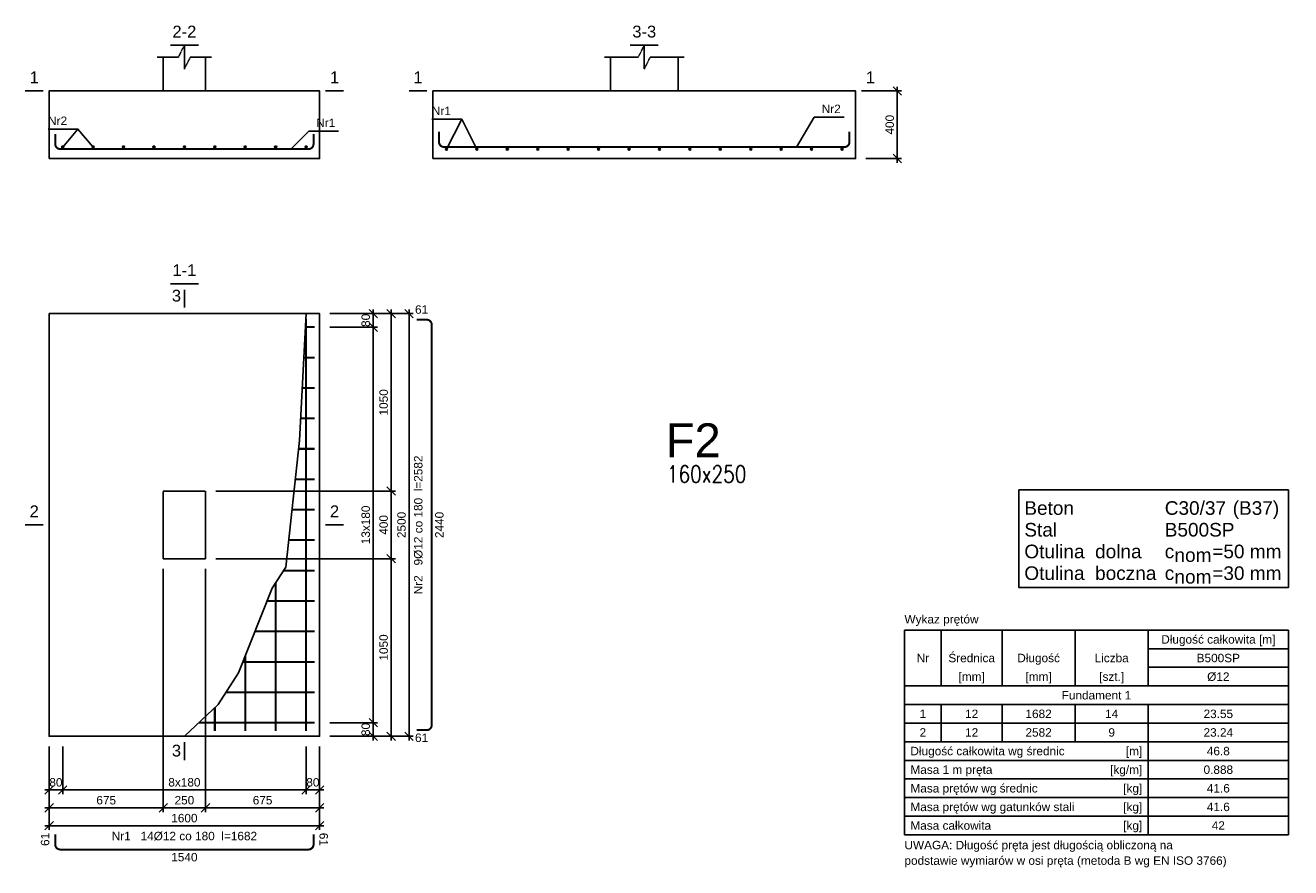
# Model space of a CAD drawing. Header units: millimetres. Extents: x -175722 to -110961, y 52375 to 104640.
# Tile 63 of 146: x -165701 to -158215, y 78623 to 83606. Entities that reach past the tile are written whole.
import ezdxf
from ezdxf.enums import TextEntityAlignment as Align

# ---------------------------------------------------------------- set-up
doc = ezdxf.new("R2010")
doc.units = ezdxf.units.MM
doc.linetypes.add('DASHED', pattern=[0.75, 0.5, -0.25])
for name, color, linetype in [('AS_Balustrady', 53, 'Continuous'), ('SPECBUD_Cienkie', 9, 'Continuous'), ('SPECBUD_Grube', 7, 'Continuous'), ('SPECBUD_Niewidoczne', 4, 'DASHED'), ('SPECBUD_Opisy', 6, 'Continuous'), ('SPECBUD_Pręty zbrojeniowe', 1, 'Continuous'), ('SPECBUD_Wymiary', 9, 'Continuous')]:
    doc.layers.add(name, color=color, linetype=linetype)
doc.styles.add('Arial', font='arial.ttf', dxfattribs={"height": 90})
doc.styles.add('e-cad_3', font='simplex.shx', dxfattribs={"width": 0.8})
doc.styles.add('SPECBUD_TXT', font='arial.ttf')
doc.dimstyles.new('SPECBUD_mm_20', dxfattribs={"dimscale": 20, "dimtxt": 2.5, "dimasz": 2.5, "dimexe": 1.25, "dimexo": 3, "dimgap": 1, "dimtad": 1, "dimdec": 0, "dimzin": 0, "dimtxsty": 'SPECBUD_TXT', "dimblk": 'OBLIQUE', "dimblk1": 'OBLIQUE', "dimblk2": 'OBLIQUE', "dimcen": 1, "dimclrt": 7, "dimadec": 0, "dimazin": 0, "dimtfac": 1, "dimtdec": 4, "dimtofl": 0, "dimtmove": 0, "dimatfit": 3, "dimfxl": 0, "dimtolj": 1, "dimtzin": 0, "dimarcsym": 0})

# ---------------------------------------------------------------- blocks, each defined once
blk = doc.blocks.new('_Oblique')
at = {"color": 0, "linetype": 'ByBlock', "lineweight": -2}
blk.add_line((-0.5, -0.5), (0.5, 0.5), dxfattribs=at)
blk = doc.blocks.new('*D380')
at = {"color": 0, "lineweight": -2, "transparency": 16777216}
for p, q in [((5006.73, -434.26), (5218.7, -434.26)), ((5193.7, -859.26), (5193.7, -409.26)), ((5006.73, -834.26), (5218.7, -834.26)), ((5192.45, -834.26), (5192.45, -834.26))]:
    blk.add_line(p, q, dxfattribs=at)
at = {"layer": 'Defpoints', "color": 0, "transparency": 16777216}
for p in [(4946.73, -434.26), (4946.73, -834.26)]:
    blk.add_point(p, dxfattribs=at)
at = {"transparency": 16777216, "xscale": 50, "yscale": 50}
for p, rotation in [((5193.7, -434.26), 90), ((5193.7, -834.26), 270)]:
    blk.add_blockref('_Oblique', p, dxfattribs=dict(at, rotation=rotation))
at = {"color": 7, "transparency": 16777216, "style": 'SPECBUD_TXT'}
blk.add_text('400', height=50, rotation=90, dxfattribs=at).set_placement((5173.7, -634.26), align=Align.CENTER)
blk = doc.blocks.new('*D381')
at = {"color": 0, "lineweight": -2, "transparency": 16777216}
for p, q in [((1836.4, -1751.52), (2118.93, -1751.52)), ((2093.93, -1856.52), (2093.93, -1726.52)), ((1836.4, -1831.52), (2118.93, -1831.52)), ((2092.68, -1831.52), (2092.68, -1831.52))]:
    blk.add_line(p, q, dxfattribs=at)
at = {"layer": 'Defpoints', "color": 0, "transparency": 16777216}
for p in [(1776.4, -1751.52), (1776.4, -1831.52)]:
    blk.add_point(p, dxfattribs=at)
at = {"transparency": 16777216, "xscale": 50, "yscale": 50}
for p, rotation in [((2093.93, -1751.52), 90), ((2093.93, -1831.52), 270)]:
    blk.add_blockref('_Oblique', p, dxfattribs=dict(at, rotation=rotation))
at = {"color": 7, "transparency": 16777216, "style": 'SPECBUD_TXT'}
blk.add_text('80', height=50, rotation=90, dxfattribs=at).set_placement((2073.93, -1791.52), align=Align.CENTER)
blk = doc.blocks.new('*D382')
at = {"color": 0, "lineweight": -2, "transparency": 16777216}
for p, q in [((1836.4, -1831.52), (2118.93, -1831.52)), ((2093.93, -4196.52), (2093.93, -1806.52)), ((1836.4, -4171.52), (2118.93, -4171.52)), ((2092.68, -4171.52), (2092.68, -4171.52))]:
    blk.add_line(p, q, dxfattribs=at)
at = {"layer": 'Defpoints', "color": 0, "transparency": 16777216}
for p in [(1776.4, -1831.52), (1776.4, -4171.52)]:
    blk.add_point(p, dxfattribs=at)
at = {"transparency": 16777216, "xscale": 50, "yscale": 50}
for p, rotation in [((2093.93, -1831.52), 90), ((2093.93, -4171.52), 270)]:
    blk.add_blockref('_Oblique', p, dxfattribs=dict(at, rotation=rotation))
at = {"color": 7, "transparency": 16777216, "style": 'SPECBUD_TXT'}
blk.add_text('13x180', height=50, rotation=90, dxfattribs=at).set_placement((2073.93, -3001.52), align=Align.CENTER)
blk = doc.blocks.new('*D383')
at = {"color": 0, "lineweight": -2, "transparency": 16777216}
for p, q in [((1836.4, -4171.52), (2118.93, -4171.52)), ((2093.93, -4276.52), (2093.93, -4146.52)), ((1836.4, -4251.52), (2118.93, -4251.52)), ((2092.68, -4251.52), (2092.68, -4251.52))]:
    blk.add_line(p, q, dxfattribs=at)
at = {"layer": 'Defpoints', "color": 0, "transparency": 16777216}
for p in [(1776.4, -4171.52), (1776.4, -4251.52)]:
    blk.add_point(p, dxfattribs=at)
at = {"transparency": 16777216, "xscale": 50, "yscale": 50}
for p, rotation in [((2093.93, -4171.52), 90), ((2093.93, -4251.52), 270)]:
    blk.add_blockref('_Oblique', p, dxfattribs=dict(at, rotation=rotation))
at = {"color": 7, "transparency": 16777216, "style": 'SPECBUD_TXT'}
blk.add_text('80', height=50, rotation=90, dxfattribs=at).set_placement((2073.93, -4211.52), align=Align.CENTER)
blk = doc.blocks.new('*D384')
at = {"color": 0, "lineweight": -2, "transparency": 16777216}
for p, q in [((176.4, -4311.52), (176.4, -4594.05)), ((256.4, -4311.52), (256.4, -4594.05)), ((151.4, -4569.05), (281.4, -4569.05)), ((176.4, -4567.8), (176.4, -4567.8))]:
    blk.add_line(p, q, dxfattribs=at)
at = {"layer": 'Defpoints', "color": 0, "transparency": 16777216}
for p in [(176.4, -4251.52), (256.4, -4251.52)]:
    blk.add_point(p, dxfattribs=at)
at = {"transparency": 16777216, "xscale": 50, "yscale": 50, "rotation": 180}
blk.add_blockref('_Oblique', (176.4, -4569.05), dxfattribs=at)
at = {"transparency": 16777216, "xscale": 50, "yscale": 50}
blk.add_blockref('_Oblique', (256.4, -4569.05), dxfattribs=at)
at = {"color": 7, "transparency": 16777216, "style": 'SPECBUD_TXT'}
blk.add_text('80', height=50, dxfattribs=at).set_placement((216.4, -4549.05), align=Align.CENTER)
blk = doc.blocks.new('*D385')
at = {"color": 0, "lineweight": -2, "transparency": 16777216}
for p, q in [((256.4, -4311.52), (256.4, -4594.05)), ((1696.4, -4311.52), (1696.4, -4594.05)), ((231.4, -4569.05), (1721.4, -4569.05)), ((256.4, -4567.8), (256.4, -4567.8))]:
    blk.add_line(p, q, dxfattribs=at)
at = {"layer": 'Defpoints', "color": 0, "transparency": 16777216}
for p in [(256.4, -4251.52), (1696.4, -4251.52)]:
    blk.add_point(p, dxfattribs=at)
at = {"transparency": 16777216, "xscale": 50, "yscale": 50, "rotation": 180}
blk.add_blockref('_Oblique', (256.4, -4569.05), dxfattribs=at)
at = {"transparency": 16777216, "xscale": 50, "yscale": 50}
blk.add_blockref('_Oblique', (1696.4, -4569.05), dxfattribs=at)
at = {"color": 7, "transparency": 16777216, "style": 'SPECBUD_TXT'}
blk.add_text('8x180', height=50, dxfattribs=at).set_placement((976.4, -4549.05), align=Align.CENTER)
blk = doc.blocks.new('*D386')
at = {"color": 0, "lineweight": -2, "transparency": 16777216}
for p, q in [((1696.4, -4311.52), (1696.4, -4594.05)), ((1776.4, -4311.52), (1776.4, -4594.05)), ((1671.4, -4569.05), (1801.4, -4569.05)), ((1696.4, -4567.8), (1696.4, -4567.8))]:
    blk.add_line(p, q, dxfattribs=at)
at = {"layer": 'Defpoints', "color": 0, "transparency": 16777216}
for p in [(1696.4, -4251.52), (1776.4, -4251.52)]:
    blk.add_point(p, dxfattribs=at)
at = {"transparency": 16777216, "xscale": 50, "yscale": 50, "rotation": 180}
blk.add_blockref('_Oblique', (1696.4, -4569.05), dxfattribs=at)
at = {"transparency": 16777216, "xscale": 50, "yscale": 50}
blk.add_blockref('_Oblique', (1776.4, -4569.05), dxfattribs=at)
at = {"color": 7, "transparency": 16777216, "style": 'SPECBUD_TXT'}
blk.add_text('80', height=50, dxfattribs=at).set_placement((1736.4, -4549.05), align=Align.CENTER)
blk = doc.blocks.new('*D387')
at = {"color": 0, "lineweight": -2, "transparency": 16777216}
for p, q in [((851.4, -3261.52), (851.4, -4699.89)), ((176.4, -4311.52), (176.4, -4699.89)), ((151.4, -4674.89), (876.4, -4674.89)), ((176.4, -4673.64), (176.4, -4673.64))]:
    blk.add_line(p, q, dxfattribs=at)
at = {"layer": 'Defpoints', "color": 0, "transparency": 16777216}
for p in [(851.4, -3201.52), (176.4, -4251.52)]:
    blk.add_point(p, dxfattribs=at)
at = {"transparency": 16777216, "xscale": 50, "yscale": 50, "rotation": 180}
blk.add_blockref('_Oblique', (176.4, -4674.89), dxfattribs=at)
at = {"transparency": 16777216, "xscale": 50, "yscale": 50}
blk.add_blockref('_Oblique', (851.4, -4674.89), dxfattribs=at)
at = {"color": 7, "transparency": 16777216, "style": 'SPECBUD_TXT'}
blk.add_text('675', height=50, dxfattribs=at).set_placement((513.9, -4654.89), align=Align.CENTER)
blk = doc.blocks.new('*D388')
at = {"color": 0, "lineweight": -2, "transparency": 16777216}
for p, q in [((851.4, -3261.52), (851.4, -4699.89)), ((1101.4, -3261.52), (1101.4, -4699.89)), ((826.4, -4674.89), (1126.4, -4674.89)), ((851.4, -4673.64), (851.4, -4673.64))]:
    blk.add_line(p, q, dxfattribs=at)
at = {"layer": 'Defpoints', "color": 0, "transparency": 16777216}
for p in [(851.4, -3201.52), (1101.4, -3201.52)]:
    blk.add_point(p, dxfattribs=at)
at = {"transparency": 16777216, "xscale": 50, "yscale": 50, "rotation": 180}
blk.add_blockref('_Oblique', (851.4, -4674.89), dxfattribs=at)
at = {"transparency": 16777216, "xscale": 50, "yscale": 50}
blk.add_blockref('_Oblique', (1101.4, -4674.89), dxfattribs=at)
at = {"color": 7, "transparency": 16777216, "style": 'SPECBUD_TXT'}
blk.add_text('250', height=50, dxfattribs=at).set_placement((976.4, -4654.89), align=Align.CENTER)
blk = doc.blocks.new('*D389')
at = {"color": 0, "lineweight": -2, "transparency": 16777216}
for p, q in [((1101.4, -3261.52), (1101.4, -4699.89)), ((1776.4, -4311.52), (1776.4, -4699.89)), ((1076.4, -4674.89), (1801.4, -4674.89)), ((1101.4, -4673.64), (1101.4, -4673.64))]:
    blk.add_line(p, q, dxfattribs=at)
at = {"layer": 'Defpoints', "color": 0, "transparency": 16777216}
for p in [(1101.4, -3201.52), (1776.4, -4251.52)]:
    blk.add_point(p, dxfattribs=at)
at = {"transparency": 16777216, "xscale": 50, "yscale": 50, "rotation": 180}
blk.add_blockref('_Oblique', (1101.4, -4674.89), dxfattribs=at)
at = {"transparency": 16777216, "xscale": 50, "yscale": 50}
blk.add_blockref('_Oblique', (1776.4, -4674.89), dxfattribs=at)
at = {"color": 7, "transparency": 16777216, "style": 'SPECBUD_TXT'}
blk.add_text('675', height=50, dxfattribs=at).set_placement((1438.9, -4654.89), align=Align.CENTER)
blk = doc.blocks.new('*D390')
at = {"color": 0, "lineweight": -2, "transparency": 16777216}
for p, q in [((176.4, -4311.52), (176.4, -4805.73)), ((1776.4, -4311.52), (1776.4, -4805.73)), ((151.4, -4780.73), (1801.4, -4780.73)), ((176.4, -4779.48), (176.4, -4779.48))]:
    blk.add_line(p, q, dxfattribs=at)
at = {"layer": 'Defpoints', "color": 0, "transparency": 16777216}
for p in [(176.4, -4251.52), (1776.4, -4251.52)]:
    blk.add_point(p, dxfattribs=at)
at = {"transparency": 16777216, "xscale": 50, "yscale": 50, "rotation": 180}
blk.add_blockref('_Oblique', (176.4, -4780.73), dxfattribs=at)
at = {"transparency": 16777216, "xscale": 50, "yscale": 50}
blk.add_blockref('_Oblique', (1776.4, -4780.73), dxfattribs=at)
at = {"color": 7, "transparency": 16777216, "style": 'SPECBUD_TXT'}
blk.add_text('1600', height=50, dxfattribs=at).set_placement((976.4, -4760.73), align=Align.CENTER)
blk = doc.blocks.new('*D391')
at = {"color": 0, "lineweight": -2, "transparency": 16777216}
for p, q in [((1836.4, -1751.52), (2224.77, -1751.52)), ((2199.77, -2826.52), (2199.77, -1726.52)), ((1161.4, -2801.52), (2224.77, -2801.52)), ((2198.52, -2801.52), (2198.52, -2801.52))]:
    blk.add_line(p, q, dxfattribs=at)
at = {"layer": 'Defpoints', "color": 0, "transparency": 16777216}
for p in [(1776.4, -1751.52), (1101.4, -2801.52)]:
    blk.add_point(p, dxfattribs=at)
at = {"transparency": 16777216, "xscale": 50, "yscale": 50}
for p, rotation in [((2199.77, -1751.52), 90), ((2199.77, -2801.52), 270)]:
    blk.add_blockref('_Oblique', p, dxfattribs=dict(at, rotation=rotation))
at = {"color": 7, "transparency": 16777216, "style": 'SPECBUD_TXT'}
blk.add_text('1050', height=50, rotation=90, dxfattribs=at).set_placement((2179.77, -2276.52), align=Align.CENTER)
blk = doc.blocks.new('*D392')
at = {"color": 0, "lineweight": -2, "transparency": 16777216}
for p, q in [((1161.4, -2801.52), (2224.77, -2801.52)), ((2199.77, -3226.52), (2199.77, -2776.52)), ((1161.4, -3201.52), (2224.77, -3201.52)), ((2198.52, -3201.52), (2198.52, -3201.52))]:
    blk.add_line(p, q, dxfattribs=at)
at = {"layer": 'Defpoints', "color": 0, "transparency": 16777216}
for p in [(1101.4, -2801.52), (1101.4, -3201.52)]:
    blk.add_point(p, dxfattribs=at)
at = {"transparency": 16777216, "xscale": 50, "yscale": 50}
for p, rotation in [((2199.77, -2801.52), 90), ((2199.77, -3201.52), 270)]:
    blk.add_blockref('_Oblique', p, dxfattribs=dict(at, rotation=rotation))
at = {"color": 7, "transparency": 16777216, "style": 'SPECBUD_TXT'}
blk.add_text('400', height=50, rotation=90, dxfattribs=at).set_placement((2179.77, -3001.52), align=Align.CENTER)
blk = doc.blocks.new('*D393')
at = {"color": 0, "lineweight": -2, "transparency": 16777216}
for p, q in [((1161.4, -3201.52), (2224.77, -3201.52)), ((2199.77, -4276.52), (2199.77, -3176.52)), ((1836.4, -4251.52), (2224.77, -4251.52)), ((2198.52, -4251.52), (2198.52, -4251.52))]:
    blk.add_line(p, q, dxfattribs=at)
at = {"layer": 'Defpoints', "color": 0, "transparency": 16777216}
for p in [(1101.4, -3201.52), (1776.4, -4251.52)]:
    blk.add_point(p, dxfattribs=at)
at = {"transparency": 16777216, "xscale": 50, "yscale": 50}
for p, rotation in [((2199.77, -3201.52), 90), ((2199.77, -4251.52), 270)]:
    blk.add_blockref('_Oblique', p, dxfattribs=dict(at, rotation=rotation))
at = {"color": 7, "transparency": 16777216, "style": 'SPECBUD_TXT'}
blk.add_text('1050', height=50, rotation=90, dxfattribs=at).set_placement((2179.77, -3726.52), align=Align.CENTER)
blk = doc.blocks.new('*D394')
at = {"color": 0, "lineweight": -2, "transparency": 16777216}
for p, q in [((1836.4, -1751.52), (2330.61, -1751.52)), ((2305.61, -4276.52), (2305.61, -1726.52)), ((1836.4, -4251.52), (2330.61, -4251.52)), ((2304.36, -4251.52), (2304.36, -4251.52))]:
    blk.add_line(p, q, dxfattribs=at)
at = {"layer": 'Defpoints', "color": 0, "transparency": 16777216}
for p in [(1776.4, -1751.52), (1776.4, -4251.52)]:
    blk.add_point(p, dxfattribs=at)
at = {"transparency": 16777216, "xscale": 50, "yscale": 50}
for p, rotation in [((2305.61, -1751.52), 90), ((2305.61, -4251.52), 270)]:
    blk.add_blockref('_Oblique', p, dxfattribs=dict(at, rotation=rotation))
at = {"color": 7, "transparency": 16777216, "style": 'SPECBUD_TXT'}
blk.add_text('2500', height=50, rotation=90, dxfattribs=at).set_placement((2285.61, -3001.52), align=Align.CENTER)
blk = doc.blocks.new('SPECBUD_SRKWITY1_20260225212315')
at = {"layer": 'SPECBUD_Pręty zbrojeniowe', "ltscale": 4}
h = blk.add_hatch(color=256, dxfattribs=at)
edge = h.paths.add_edge_path()
edge.add_arc((256.4, -766.26), 6, 0, 360)
h = blk.add_hatch(color=256, dxfattribs=at)
edge = h.paths.add_edge_path()
edge.add_arc((436.4, -766.26), 6, 0, 360)
h = blk.add_hatch(color=256, dxfattribs=at)
edge = h.paths.add_edge_path()
edge.add_arc((616.4, -766.26), 6, 0, 360)
h = blk.add_hatch(color=256, dxfattribs=at)
edge = h.paths.add_edge_path()
edge.add_arc((796.4, -766.26), 6, 0, 360)
h = blk.add_hatch(color=256, dxfattribs=at)
edge = h.paths.add_edge_path()
edge.add_arc((976.4, -766.26), 6, 0, 360)
h = blk.add_hatch(color=256, dxfattribs=at)
edge = h.paths.add_edge_path()
edge.add_arc((1156.4, -766.26), 6, 0, 360)
h = blk.add_hatch(color=256, dxfattribs=at)
edge = h.paths.add_edge_path()
edge.add_arc((1336.4, -766.26), 6, 0, 360)
h = blk.add_hatch(color=256, dxfattribs=at)
edge = h.paths.add_edge_path()
edge.add_arc((1516.4, -766.26), 6, 0, 360)
h = blk.add_hatch(color=256, dxfattribs=at)
edge = h.paths.add_edge_path()
edge.add_arc((1696.4, -766.26), 6, 0, 360)
h = blk.add_hatch(color=256, dxfattribs=at)
edge = h.paths.add_edge_path()
edge.add_arc((2526.73, -778.26), 6, 0, 360)
h = blk.add_hatch(color=256, dxfattribs=at)
edge = h.paths.add_edge_path()
edge.add_arc((2706.73, -778.26), 6, 0, 360)
h = blk.add_hatch(color=256, dxfattribs=at)
edge = h.paths.add_edge_path()
edge.add_arc((2886.73, -778.26), 6, 0, 360)
h = blk.add_hatch(color=256, dxfattribs=at)
edge = h.paths.add_edge_path()
edge.add_arc((3066.73, -778.26), 6, 0, 360)
h = blk.add_hatch(color=256, dxfattribs=at)
edge = h.paths.add_edge_path()
edge.add_arc((3246.73, -778.26), 6, 0, 360)
h = blk.add_hatch(color=256, dxfattribs=at)
edge = h.paths.add_edge_path()
edge.add_arc((3426.73, -778.26), 6, 0, 360)
h = blk.add_hatch(color=256, dxfattribs=at)
edge = h.paths.add_edge_path()
edge.add_arc((3606.73, -778.26), 6, 0, 360)
h = blk.add_hatch(color=256, dxfattribs=at)
edge = h.paths.add_edge_path()
edge.add_arc((3786.73, -778.26), 6, 0, 360)
h = blk.add_hatch(color=256, dxfattribs=at)
edge = h.paths.add_edge_path()
edge.add_arc((3966.73, -778.26), 6, 0, 360)
h = blk.add_hatch(color=256, dxfattribs=at)
edge = h.paths.add_edge_path()
edge.add_arc((4146.73, -778.26), 6, 0, 360)
h = blk.add_hatch(color=256, dxfattribs=at)
edge = h.paths.add_edge_path()
edge.add_arc((4326.73, -778.26), 6, 0, 360)
h = blk.add_hatch(color=256, dxfattribs=at)
edge = h.paths.add_edge_path()
edge.add_arc((4506.73, -778.26), 6, 0, 360)
h = blk.add_hatch(color=256, dxfattribs=at)
edge = h.paths.add_edge_path()
edge.add_arc((4686.73, -778.26), 6, 0, 360)
h = blk.add_hatch(color=256, dxfattribs=at)
edge = h.paths.add_edge_path()
edge.add_arc((4866.73, -778.26), 6, 0, 360)
at = {"layer": 'SPECBUD_Cienkie', "linetype": 'Continuous', "ltscale": 4}
for p, q in [((5453.99, -3953.94), (5453.99, -3623.7)), ((5813.36, -3953.94), (5813.36, -3623.7)), ((6245.74, -3953.94), (6245.74, -3623.7)), ((6678.12, -3953.94), (6678.12, -3623.7)), ((6678.12, -3733.78), (7507.43, -3733.78)), ((6678.12, -3843.86), (7507.43, -3843.86)), ((5236.03, -4064.02), (7507.43, -4064.02)), ((5453.99, -4284.18), (5453.99, -4064.02)), ((5813.36, -4284.18), (5813.36, -4064.02)), ((6245.74, -4284.18), (6245.74, -4064.02)), ((6678.12, -4834.58), (6678.12, -4064.02)), ((5236.03, -4174.1), (7507.43, -4174.1)), ((5236.03, -4394.26), (7507.43, -4394.26)), ((5236.03, -4504.34), (7507.43, -4504.34)), ((5236.03, -4614.42), (7507.43, -4614.42)), ((5236.03, -4724.5), (7507.43, -4724.5))]:
    blk.add_line(p, q, dxfattribs=at)
blk.add_lwpolyline([(1696.4, -1751.52), (1656.4, -2501.52), (1576.4, -3251.52), (1496.4, -3376.52), (1296.4, -3876.52), (1176.4, -4064.02), (976.4, -4251.52)], dxfattribs=at)
at = {"layer": 'SPECBUD_Grube', "linetype": 'Continuous', "ltscale": 4}
for p, q in [((5236.03, -3623.7), (7507.43, -3623.7)), ((5236.03, -4834.58), (5236.03, -3623.7)), ((7507.43, -4834.58), (7507.43, -3623.7)), ((5236.03, -3953.94), (7507.43, -3953.94)), ((5236.03, -4284.18), (7507.43, -4284.18)), ((5236.03, -4834.58), (7507.43, -4834.58))]:
    blk.add_line(p, q, dxfattribs=at)
for points in [[(176.4, -834.26), (176.4, -434.26), (726.4, -434.26), (726.4, -434.26), (851.4, -434.26), (851.4, -434.26), (851.4, -434.26), (851.4, -434.26), (1101.4, -434.26), (1101.4, -434.26), (1101.4, -434.26), (1101.4, -434.26), (1226.4, -434.26), (1226.4, -434.26), (1776.4, -434.26), (1776.4, -834.26), (176.4, -834.26)], [(2446.73, -834.26), (2446.73, -434.26), (3446.73, -434.26), (3446.73, -434.26), (3496.73, -434.26), (3496.73, -434.26), (3496.73, -434.26), (3496.73, -434.26), (3896.73, -434.26), (3896.73, -434.26), (3896.73, -434.26), (3896.73, -434.26), (3946.73, -434.26), (3946.73, -434.26), (4946.73, -434.26), (4946.73, -834.26), (2446.73, -834.26)], [(176.4, -1751.52), (1776.4, -1751.52), (1776.4, -4251.52), (176.4, -4251.52), (176.4, -1751.52)]]:
    blk.add_lwpolyline(points, dxfattribs=at)
blk.add_lwpolyline([(5913.29, -2794.94), (7507.43, -2794.94), (7507.43, -3372.5), (5913.29, -3372.5)], close=True, dxfattribs=at)
at = {"layer": 'SPECBUD_Niewidoczne', "linetype": 'DASHED', "ltscale": 4}
for p, q in [((851.4, -434.26), (851.4, -234.26)), ((1101.4, -434.26), (1101.4, -234.26)), ((3496.73, -434.26), (3496.73, -234.26)), ((3896.73, -434.26), (3896.73, -234.26))]:
    blk.add_line(p, q, dxfattribs=at)
for points in [[(816.12, -234.26), (941.12, -234.26), (976.4, -163.71), (976.4, -304.81), (1011.68, -234.26), (1136.68, -234.26)], [(3461.45, -234.26), (3661.45, -234.26), (3696.73, -163.7), (3696.73, -304.82), (3732.01, -234.26), (3932.01, -234.26)], [(851.4, -2801.52), (1101.4, -2801.52), (1101.4, -3201.52), (851.4, -3201.52), (851.4, -2801.52)]]:
    blk.add_lwpolyline(points, dxfattribs=at)
at = {"layer": 'SPECBUD_Opisy', "linetype": 'Continuous', "ltscale": 4}
for p, q in [((893.33, -163.7), (1059.47, -163.7)), ((3613.66, -163.7), (3779.8, -163.7)), ((141.12, -434.26), (35.28, -434.26)), ((1811.68, -434.26), (1917.51, -434.26)), ((2411.45, -434.26), (2305.61, -434.26)), ((4982.01, -434.26), (5087.85, -434.26)), ((893.33, -1575.12), (1059.47, -1575.12)), ((976.4, -1716.24), (976.4, -1610.4)), ((141.12, -3001.52), (35.28, -3001.52)), ((1811.68, -3001.52), (1917.52, -3001.52)), ((976.4, -4286.8), (976.4, -4392.64))]:
    blk.add_line(p, q, dxfattribs=at)
for points in [[(4878.97, -589.86), (4702.57, -589.86), (4596.73, -766.26)], [(170.02, -660.43), (346.4, -660.43), (436.4, -766.26)], [(170.02, -660.43), (346.4, -660.43), (256.4, -766.26)], [(1888.61, -672.43), (1712.23, -672.43), (1606.4, -778.26)], [(2440.33, -601.86), (2616.73, -601.86), (2706.73, -778.26)], [(2440.33, -601.86), (2616.73, -601.86), (2526.73, -778.26)]]:
    blk.add_lwpolyline(points, dxfattribs=at)
at = {"layer": 'SPECBUD_Pręty zbrojeniowe', "linetype": 'Continuous', "ltscale": 4, "const_width": 12}
for points in [[(4910.73, -676.26), (4910.73, -736.26, -0.4142136), (4880.73, -766.26), (2512.73, -766.26, -0.4142136), (2482.73, -736.26), (2482.73, -676.26)], [(1740.4, -688.26), (1740.4, -748.26, -0.4142136), (1710.4, -778.26), (242.4, -778.26, -0.4142136), (212.4, -748.26), (212.4, -688.26)], [(2349.5, -1787.52), (2409.5, -1787.52, -0.4142136), (2439.5, -1817.52), (2439.5, -4185.52, -0.4142136), (2409.5, -4215.52), (2349.5, -4215.52)], [(1740.4, -4831.68), (1740.4, -4891.68, -0.4142136), (1710.4, -4921.68), (242.4, -4921.68, -0.4142136), (212.4, -4891.68), (212.4, -4831.68)]]:
    blk.add_lwpolyline(points, format="xyb", dxfattribs=at)
for points in [[(1696.4, -1781.52), (1696.4, -4221.52)], [(1692.13, -1831.52), (1746.4, -1831.52)], [(1682.53, -2011.52), (1746.4, -2011.52)], [(1672.93, -2191.52), (1746.4, -2191.52)], [(1663.33, -2371.52), (1746.4, -2371.52)], [(1651.07, -2551.52), (1746.4, -2551.52)], [(1631.87, -2731.52), (1746.4, -2731.52)], [(1612.67, -2911.52), (1746.4, -2911.52)], [(1593.47, -3091.52), (1746.4, -3091.52)], [(1563.6, -3271.52), (1746.4, -3271.52)], [(1516.4, -3345.27), (1516.4, -4221.52)], [(1466.4, -3451.52), (1746.4, -3451.52)], [(1394.4, -3631.52), (1746.4, -3631.52)], [(1322.4, -3811.52), (1746.4, -3811.52)], [(1336.4, -3776.52), (1336.4, -4221.52)], [(1222.8, -3991.52), (1746.4, -3991.52)], [(1156.4, -4082.77), (1156.4, -4221.52)], [(1061.73, -4171.52), (1746.4, -4171.52)]]:
    blk.add_lwpolyline(points, dxfattribs=at)
at = {"layer": 'SPECBUD_Pręty zbrojeniowe', "linetype": 'Continuous', "ltscale": 4}
for centre in [(256.4, -766.26), (436.4, -766.26), (616.4, -766.26), (796.4, -766.26), (976.4, -766.26), (1156.4, -766.26), (1336.4, -766.26), (1516.4, -766.26), (1696.4, -766.26), (2526.73, -778.26), (2706.73, -778.26), (2886.73, -778.26), (3066.73, -778.26), (3246.73, -778.26), (3426.73, -778.26), (3606.73, -778.26), (3786.73, -778.26), (3966.73, -778.26), (4146.73, -778.26), (4326.73, -778.26), (4506.73, -778.26), (4686.73, -778.26), (4866.73, -778.26)]:
    blk.add_circle(centre, 6, dxfattribs=at)
at = {"layer": 'SPECBUD_Opisy', "color": 7, "ltscale": 4, "style": 'SPECBUD_TXT'}
for s, height, p in [('2-2', 70, (976.4, -139.34)), ('3-3', 70, (3696.73, -139.34)), ('1', 70, (88.2, -409.9)), ('1', 70, (1864.59, -409.9)), ('1', 70, (2358.53, -409.9)), ('1', 70, (5034.93, -409.9)), ('1-1', 70, (976.4, -1550.76)), ('61', 50, (2379.5, -1767.41)), ('2', 70, (88.2, -2977.16)), ('2', 70, (1864.6, -2977.16))]:
    blk.add_text(s, height=height, dxfattribs=at).set_placement(p, align=Align.BOTTOM_CENTER)
for s, p in [('Nr2', (4746.66, -515.53)), ('Nr2', (170.02, -586.11)), ('Nr1', (1756.32, -598.11)), ('Nr1', (2440.33, -527.53)), ('UWAGA: Długość pręta jest długością obliczoną na ', (5236.03, -4870.33)), ('podstawie wymiarów w osi pręta (metoda B wg EN ISO 3766)', (5236.03, -4962.06))]:
    blk.add_text(s, height=50, dxfattribs=at).set_placement(p, align=Align.TOP_LEFT)
blk.add_text('3', height=70, dxfattribs=at).set_placement((956.64, -1610.4), align=Align.TOP_RIGHT)
for s, p in [('Nr2   9Ø12 co 180  l=2582', (2334.71, -3001.52)), ('2440', (2459.61, -3001.52))]:
    blk.add_text(s, height=50, rotation=90, dxfattribs=at).set_placement(p, align=Align.TOP_CENTER)
at = {"layer": 'SPECBUD_Opisy', "color": 7, "ltscale": 0.2, "style": 'SPECBUD_TXT'}
for s, height, p in [('Beton', 80.465, (5945.23, -2941.83)), ('C30/37', 80.465, (6775.95, -2941.83)), (' (B37)', 80.465, (7146.63, -2941.83)), ('Stal', 80.465, (5945.23, -3070.25)), ('B500SP', 80.465, (6775.95, -3070.25)), ('Otulina  dolna', 80.465, (5945.23, -3198.67)), ('c', 80.47, (6775.95, -3198.67)), ('=50 mm', 80.465, (7057.06, -3198.67)), ('nom', 80.465, (6833.44, -3220.07)), ('Otulina  boczna', 80.465, (5945.23, -3327.09)), ('c', 80.47, (6775.95, -3327.09)), ('nom', 80.465, (6833.44, -3348.49)), ('=30 mm', 80.465, (7057.06, -3327.09))]:
    blk.add_text(s, height=height, dxfattribs=at).set_placement(p)
at = {"layer": 'SPECBUD_Opisy', "color": 7, "ltscale": 4, "style": 'SPECBUD_TXT'}
for s, p in [('Wykaz prętów', (5236.03, -3559.48)), ('Długość całkowita wg średnic', (5271.31, -4339.21)), ('Masa 1 m pręta', (5271.31, -4449.29)), ('Masa prętów wg średnic', (5271.31, -4559.37)), ('Masa prętów wg gatunków stali', (5271.31, -4669.45)), ('Masa całkowita', (5271.31, -4779.53))]:
    blk.add_text(s, height=50, dxfattribs=at).set_placement(p, align=Align.MIDDLE_LEFT)
for s, p in [('Długość całkowita [m]', (7092.77, -3678.73)), ('Nr', (5345.01, -3788.81)), ('Średnica', (5633.67, -3788.81)), ('Długość', (6029.55, -3788.81)), ('Liczba', (6461.93, -3788.81)), ('B500SP', (7092.77, -3788.81)), ('[mm]', (5633.67, -3898.89)), ('[mm]', (6029.55, -3898.89)), ('[szt.]', (6461.93, -3898.89)), ('Ø12', (7092.77, -3898.89)), ('Fundament 1', (6371.73, -4008.97)), ('1', (5345.01, -4119.05)), ('12', (5633.67, -4119.05)), ('1682', (6029.55, -4119.05)), ('14', (6461.93, -4119.05)), ('23.55', (7092.77, -4119.05)), ('2', (5345.01, -4229.13)), ('12', (5633.67, -4229.13)), ('2582', (6029.55, -4229.13)), ('9', (6461.93, -4229.13)), ('23.24', (7092.77, -4229.13)), ('46.8', (7092.77, -4339.21)), ('0.888', (7092.77, -4449.29)), ('41.6', (7092.77, -4559.37)), ('41.6', (7092.77, -4669.45)), ('42', (7092.77, -4779.53))]:
    blk.add_text(s, height=50, dxfattribs=at).set_placement(p, align=Align.MIDDLE_CENTER)
for s, p in [('61', (2379.5, -4235.63)), ('Nr1   14Ø12 co 180  l=1682', (976.4, -4816.89)), ('1540', (976.4, -4941.79))]:
    blk.add_text(s, height=50, dxfattribs=at).set_placement(p, align=Align.TOP_CENTER)
blk.add_text('3', height=70, dxfattribs=at).set_placement((956.64, -4392.64), align=Align.BOTTOM_RIGHT)
for s, p in [('[m]', (6642.84, -4339.21)), ('[kg/m]', (6642.84, -4449.29)), ('[kg]', (6642.84, -4559.37)), ('[kg]', (6642.84, -4669.45)), ('[kg]', (6642.84, -4779.53))]:
    blk.add_text(s, height=50, dxfattribs=at).set_placement(p, align=Align.MIDDLE_RIGHT)
for rotation, p in [(90, (192.29, -4861.68)), (-90, (1760.51, -4861.68))]:
    blk.add_text('61', height=50, rotation=rotation, dxfattribs=at).set_placement(p, align=Align.BOTTOM_CENTER)
at = {"layer": 'SPECBUD_Wymiary', "ltscale": 4}
for base, p1, p2, picture, middle in [((5193.7, -434.26), (4946.73, -834.26), (4946.73, -434.26), '*D380', (5193.7, -634.26)), ((2199.77, -1751.52), (1101.4, -2801.52), (1776.4, -1751.52), '*D391', (2199.77, -2276.52)), ((2093.93, -1751.52), (1776.4, -1831.52), (1776.4, -1751.52), '*D381', (2093.93, -1791.52)), ((2305.61, -1751.52), (1776.4, -4251.52), (1776.4, -1751.52), '*D394', (2305.61, -3001.52)), ((2199.77, -2801.52), (1101.4, -3201.52), (1101.4, -2801.52), '*D392', (2199.77, -3001.52)), ((2199.77, -3201.52), (1776.4, -4251.52), (1101.4, -3201.52), '*D393', (2199.77, -3726.52)), ((2093.93, -4171.52), (1776.4, -4251.52), (1776.4, -4171.52), '*D383', (2093.93, -4211.52))]:
    dim = blk.add_linear_dim(base=base, p1=p1, p2=p2, angle=90, dimstyle='SPECBUD_mm_20', override={"dimblk1": 'Oblique', "dimblk2": 'Oblique', "dimsah": 1}, dxfattribs=at)
    dim.commit()
    dim.dimension.update_dxf_attribs({"geometry": picture, "text_midpoint": middle})
dim = blk.add_linear_dim(base=(2093.93, -1831.52), p1=(1776.4, -4171.52), p2=(1776.4, -1831.52), angle=90, text='13x180', dimstyle='SPECBUD_mm_20', override={"dimblk1": 'Oblique', "dimblk2": 'Oblique', "dimsah": 1}, dxfattribs=at)
dim.commit()
dim.dimension.update_dxf_attribs({"geometry": '*D382', "text_midpoint": (2093.93, -3001.52)})
for base, p1, p2, picture, middle in [((851.4, -4674.89), (176.4, -4251.52), (851.4, -3201.52), '*D387', (513.9, -4674.89)), ((1101.4, -4674.89), (851.4, -3201.52), (1101.4, -3201.52), '*D388', (976.4, -4674.89)), ((1776.4, -4674.89), (1101.4, -3201.52), (1776.4, -4251.52), '*D389', (1438.9, -4674.89)), ((256.4, -4569.05), (176.4, -4251.52), (256.4, -4251.52), '*D384', (216.4, -4569.05)), ((1776.4, -4780.73), (176.4, -4251.52), (1776.4, -4251.52), '*D390', (976.4, -4780.73)), ((1776.4, -4569.05), (1696.4, -4251.52), (1776.4, -4251.52), '*D386', (1736.4, -4569.05))]:
    dim = blk.add_linear_dim(base=base, p1=p1, p2=p2, dimstyle='SPECBUD_mm_20', override={"dimblk1": 'Oblique', "dimblk2": 'Oblique', "dimsah": 1}, dxfattribs=at)
    dim.commit()
    dim.dimension.update_dxf_attribs({"geometry": picture, "text_midpoint": middle})
dim = blk.add_linear_dim(base=(1696.4, -4569.05), p1=(256.4, -4251.52), p2=(1696.4, -4251.52), text='8x180', dimstyle='SPECBUD_mm_20', override={"dimblk1": 'Oblique', "dimblk2": 'Oblique', "dimsah": 1}, dxfattribs=at)
dim.commit()
dim.dimension.update_dxf_attribs({"geometry": '*D385', "text_midpoint": (976.4, -4569.05)})

msp = doc.modelspace()

# ---------------------------------------------------------------- block references
msp.add_blockref('SPECBUD_SRKWITY1_20260225212315', (-165736.29986, 83652.20806))

# ---------------------------------------------------------------- texts
at = {"layer": 'AS_Balustrady', "linetype": 'Continuous', "ltscale": 0.25, "style": 'Arial'}
msp.add_text('F2', height=200, dxfattribs=at).set_placement((-161913.08403, 81051.42864))
at = {"layer": 'AS_Balustrady', "linetype": 'Continuous', "ltscale": 0.25, "style": 'e-cad_3', "width": 0.8}
msp.add_text('160x250', height=100, dxfattribs=at).set_placement((-161905.28411, 80901.42864))

doc.saveas('drawing.dxf')
